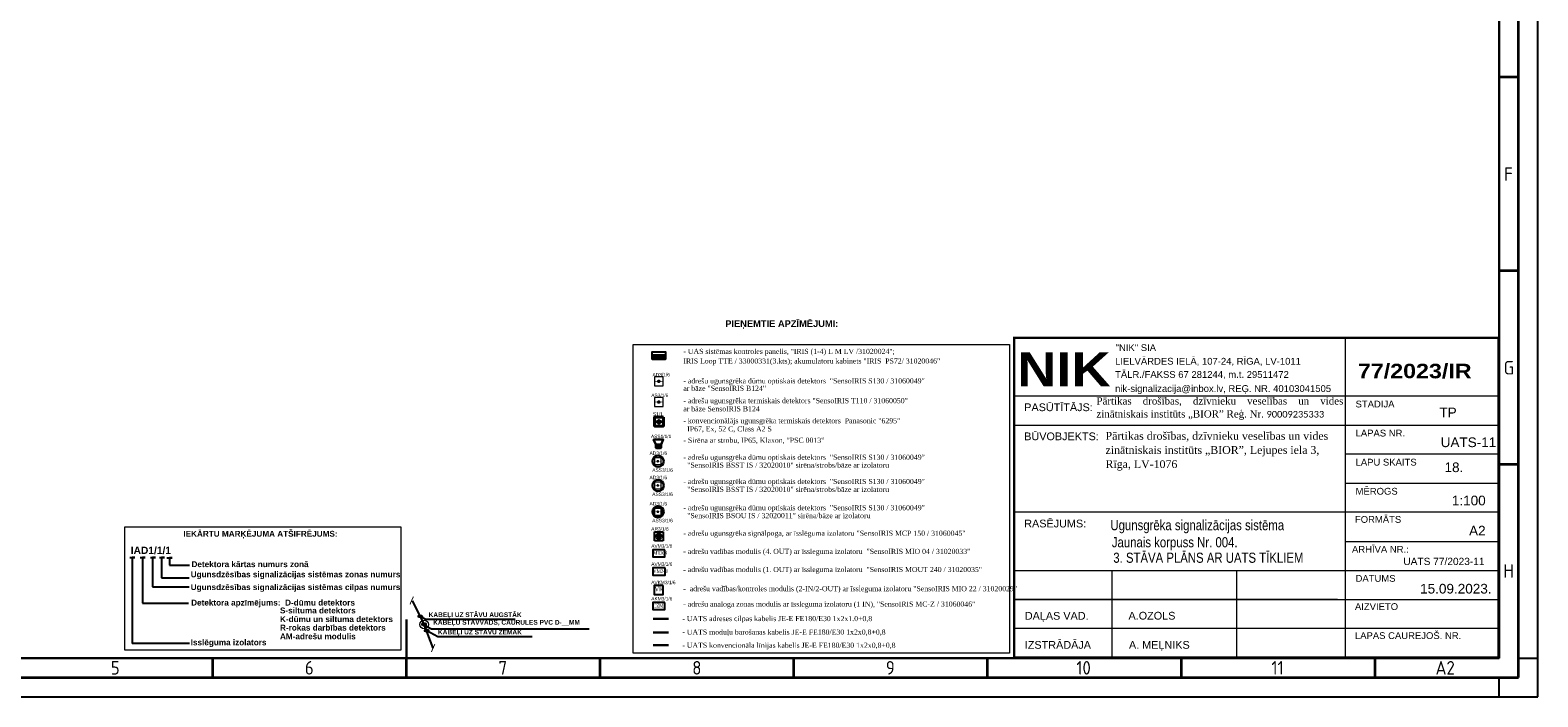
# Model space of a CAD drawing. Header units: millimetres. Extents: x -197461 to 862495, y -970068 to 63888.
# Tile 37 of 205: x -111030 to -58238, y -660321 to -636959. Entities that reach past the tile are written whole.
import ezdxf

# ---------------------------------------------------------------- set-up
doc = ezdxf.new("R2010")
doc.units = ezdxf.units.MM
doc.linetypes.add('KL', pattern=[4, 2, -2])
doc.layers.get('0').update_dxf_attribs({"linetype": 'CONTINUOUS'})
for name, color, linetype, lineweight in [('00_rāmis', 7, 'CONTINUOUS', 18), ('00_text_rakstlaukums', 7, 'CONTINUOUS', 18), ('00_tieva', 7, 'CONTINUOUS', 15), ('Hatch', 7, 'CONTINUOUS', 0), ('Karlis_UAS_black', 7, 'CONTINUOUS', 30), ('Titlebox', 7, 'CONTINUOUS', 9)]:
    doc.layers.add(name, color=color, linetype=linetype, lineweight=lineweight)
for name, color, linetype in [('PDF_Geometry', 7, 'CONTINUOUS'), ('Rasējuma lapa', 7, 'CONTINUOUS'), ('UAS', 240, 'CONTINUOUS')]:
    doc.layers.add(name, color=color, linetype=linetype)
doc.styles.add('ARIAL', font='arialbd.ttf')
doc.styles.add('Arial_baltic', font='arial.ttf')
doc.styles.add('Bold', font='ariblk.ttf', dxfattribs={"height": 60})
doc.styles.add('Calibri', font='calibri.ttf')
doc.styles.add('ISO', font='iso')
doc.styles.add('Karlis_times', font='times.ttf', dxfattribs={"height": 2.2})
doc.styles.add('saurais70', font='arial.ttf', dxfattribs={"width": 0.7, "height": 250})

# ---------------------------------------------------------------- blocks, each defined once
blk = doc.blocks.new('A2_L')
at = {"layer": 'Rasējuma lapa'}
for p, q in [((0, 0), (0, 420)), ((-5, 10), (0, 10)), ((-10, 0), (-10, 5)), ((-594, 0), (0, 0))]:
    blk.add_line(p, q, dxfattribs=at)
at = {"layer": 'Rasējuma lapa', "lineweight": 35}
for p, q in [((-5, 5), (-5, 415)), ((-5, 160), (-10, 160)), ((-5, 110), (-10, 110)), ((-5, 60), (-10, 60)), ((-342, 5), (-342, 10)), ((-292, 5), (-292, 10)), ((-242, 5), (-242, 10)), ((-192, 5), (-192, 10)), ((-142, 5), (-142, 10)), ((-92, 5), (-92, 10)), ((-42, 5), (-42, 10)), ((-579, 5), (-5, 5))]:
    blk.add_line(p, q, dxfattribs=at)
at = {"layer": 'Rasējuma lapa', "lineweight": 30}
for p, q in [((-10, 10), (-10, 410)), ((-292, 20), (-292, 10)), ((-574, 10), (-10, 10))]:
    blk.add_line(p, q, dxfattribs=at)
at = {"layer": 'Rasējuma lapa', "style": 'ISO'}
for s, p in [('F', (-8.72, 133.25)), ('G', (-8.81, 83.25)), ('H', (-8.9, 30.75)), ('5', (-368.3, 5.75)), ('6', (-318.21, 5.75)), ('7', (-268.23, 5.75)), ('8', (-218.23, 5.75)), ('9', (-168.28, 5.75)), ('10', (-119.1, 5.75)), ('11', (-68.75, 5.75)), ('A2', (-26.41, 5.75))]:
    blk.add_text(s, height=3.5, dxfattribs=at).set_placement(p)
blk = doc.blocks.new('*U1293')
at = {"layer": 'Rasējuma lapa'}
blk.add_blockref('A2_L', (0, 0), dxfattribs=at)
blk = doc.blocks.new('AD-proj')
at = {"lineweight": 5}
blk.add_lwpolyline([(-250, -250), (250, -250), (250, 250), (-250, 250)], close=True, dxfattribs=at)
at = {"const_width": 30}
blk.add_lwpolyline([(-200, 0), (200, 0)], dxfattribs=at)
at = {"const_width": 100}
blk.add_lwpolyline([(-50, 0, 1), (50, 0, 1)], format="xyb", close=True, dxfattribs=at)
blk = doc.blocks.new('AP')
blk.add_hatch(color=256).paths.add_polyline_path([(150, 0, 1), (-150, 0, 1)])
for p, q in [((-250, 250), (250, 250)), ((-250, -250), (-250, 250)), ((250, 250), (250, -250)), ((250, -250), (-250, -250))]:
    blk.add_line(p, q)
blk.add_circle((0, 0), 150)
blk = doc.blocks.new('_ArchTick')
at = {"color": 0, "linetype": 'ByBlock', "const_width": 0.15}
blk.add_lwpolyline([(-0.5, -0.5), (0.5, 0.5)], dxfattribs=at)

msp = doc.modelspace()

# ---------------------------------------------------------------- hatches: boundary and pattern name
at = {"layer": 'Hatch', "lineweight": 35, "ltscale": 14}
h = msp.add_hatch(dxfattribs=at)
h.set_pattern_fill('ANGLE', color=5, scale=0.651455)
h.set_pattern_definition([(0, (-3431466.2893, 3697514.307), (0, 4.550412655), [3.3093910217, -1.241021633]), (90, (-3431466.2893, 3697514.307), (-4.550412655, 3e-16), [3.3093910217, -1.241021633])])
h.paths.add_polyline_path([(-88962.1743, -650681.80959, 1), (-89063.73939, -650681.80959, 1)])
at = {"layer": 'UAS', "linetype": 'Continuous', "lineweight": 25}
msp.add_hatch(color=1, dxfattribs=at).paths.add_polyline_path([(-89250.76393, -648348.02262), (-89250.76393, -648487.04961), (-88781.79774, -648487.04961), (-88781.79774, -648348.02262)])
at = {"layer": 'UAS', "linetype": 'ByBlock', "lineweight": 35, "ltscale": 10}
h = msp.add_hatch(dxfattribs=at)
h.set_pattern_fill('ANGLE', color=1, scale=0.920742)
h.set_pattern_definition([(0, (-125074.551, -1370875.3045), (0, 6.43138418), [4.67737031, -1.75401387]), (90, (-125074.551, -1370875.3045), (-6.43138418, 4e-16), [4.67737031, -1.75401387])])
h.paths.add_polyline_path([(-89115.70415, -651598.10289), (-88934.84791, -651598.10289), (-88934.84791, -651478.78467), (-89115.70415, -651478.78467)])
at = {"layer": 'UAS', "true_color": 0xc7c8ca}
h = msp.add_hatch(color=9, dxfattribs=at)
h.dxf.hatch_style = 1
h.paths.add_polyline_path([(-88845.07673, -653833.9931, 1), (-89241.13678, -653833.9931, 1)])
h.paths.add_polyline_path([(-88934.23014, -653951.75052), (-89170.82082, -653951.75052), (-89170.82082, -653715.15985), (-88934.23014, -653715.15985)], flags=16)
h.paths.add_polyline_path([(-89028.86641, -653833.45518, -1), (-89076.18455, -653833.45518, -1)], flags=0)
at = {"layer": 'UAS'}
h = msp.add_hatch(color=1, dxfattribs=at)
h.paths.add_polyline_path([(-97236.26557, -657787.18307), (-97269.80594, -657719.15275, 0.2855923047), (-97312.11464, -657787.18307, 0.5262828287), (-97209.04879, -657857.98087)])
h.paths.add_polyline_path([(-97236.96858, -657785.75716), (-97236.83989, -657785.68911), (-97209.04879, -657857.98087, 0.3103731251), (-97160.4165, -657787.18307, 0.5557031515), (-97269.80594, -657719.15275)])

# ---------------------------------------------------------------- linework, layer by layer
at = {"layer": '00_rāmis'}
for p, q in [((-59618.80658, -647743.77239), (-76577.89801, -647743.77233)), ((-59618.80343, -647743.77239), (-76577.89486, -647743.77233))]:
    msp.add_line(p, q, dxfattribs=at)
at = {"layer": '00_rāmis', "const_width": 84.79564}
msp.add_lwpolyline([(-76577.90535, -658940.84), (-59618.80343, -658940.84), (-59618.80343, -647743.77239), (-76577.90535, -647743.77239)], close=True, dxfattribs=at)
at = {"layer": '00_tieva'}
for p, q in [((-64977.46606, -658940.84228), (-64977.46606, -647743.77233)), ((-59618.80658, -649779.6919), (-76577.89676, -649779.6762)), ((-64977.47527, -658940.84228), (-64977.47527, -649779.6919)), ((-76577.89772, -650798.35989), (-59618.81579, -650798.35989)), ((-59618.80658, -651816.73668), (-64977.47527, -651816.73666)), ((-64977.47527, -652835.40962), (-59618.81579, -652835.40962)), ((-59618.80658, -653852.65619), (-76577.90138, -653852.65614)), ((-64977.47527, -654871.32913), (-59618.81579, -654871.32913)), ((-76577.90282, -655888.57565), (-59618.80658, -655888.57571)), ((-76577.90282, -655888.57565), (-59618.80658, -655888.57571)), ((-73146.25541, -658940.84068), (-73146.25541, -655888.57565)), ((-68783.10934, -658940.8418), (-68783.10934, -655888.57565)), ((-65247.85072, -656906.1075), (-76577.9036, -656906.1075)), ((-76577.90282, -656906.1075), (-59618.80658, -656906.10755)), ((-65247.85072, -656906.1075), (-76442.22596, -656906.1075)), ((-65247.85072, -657923.63935), (-76577.9036, -657923.63935)), ((-59618.80658, -657923.6394), (-76442.22596, -657923.63935))]:
    msp.add_line(p, q, dxfattribs=at)
at = {"layer": 'Karlis_UAS_black', "color": 5, "lineweight": 40, "ltscale": 0.2}
msp.add_lwpolyline([(-88854.71531, -650519.79644), (-89167.41367, -650519.85102), (-89167.35909, -650832.54938), (-88854.66073, -650832.54938)], close=True, dxfattribs=at)
at = {"layer": 'PDF_Geometry', "lineweight": 9}
msp.add_lwpolyline([(-76228.54176, -647724.96373), (-59616.06858, -647724.96373)], dxfattribs=at)
at = {"layer": 'UAS', "color": 5, "lineweight": 35, "ltscale": 14}
msp.add_line((-89112.94339, -650677.89763), (-88902.56199, -650677.89763), dxfattribs=at)
at = {"layer": 'UAS', "linetype": 'Continuous'}
for p, q in [((-107534.83182, -655438.55414), (-107359.87921, -655438.55414)), ((-107359.87921, -655438.55414), (-107457.07476, -655438.55414)), ((-107457.07476, -655438.55414), (-107457.07476, -658448.45751)), ((-107171.76186, -655438.55414), (-106996.80924, -655438.55414)), ((-106996.80924, -655438.55414), (-107094.00479, -655438.55414)), ((-107094.00479, -655438.55414), (-107094.00479, -657042.27739)), ((-106821.21188, -655438.55414), (-106646.25927, -655438.55414)), ((-106646.25927, -655438.55414), (-106743.45482, -655438.55414)), ((-106743.45482, -655438.55414), (-106743.45482, -656466.7674)), ((-106503.70499, -655438.55414), (-106328.75237, -655438.55414)), ((-106328.75237, -655438.55414), (-106425.94792, -655438.55414)), ((-106425.94792, -655438.55414), (-106425.94792, -656149.72375)), ((-106243.33871, -655443.96456), (-106055.42711, -655443.96456)), ((-106152.62266, -655443.96456), (-106152.62266, -655709.43346)), ((-106055.42711, -655443.96456), (-106152.62266, -655443.96456)), ((-106425.94792, -656149.72375), (-105459.29483, -656149.72375)), ((-106152.62266, -655709.43346), (-105452.81429, -655709.43346)), ((-106743.45482, -656466.7674), (-105459.29483, -656466.7674))]:
    msp.add_line(p, q, dxfattribs=at)
at = {"layer": 'UAS', "color": 1, "lineweight": 25}
for p, q in [((-107098.68654, -657041.7268), (-105490.03399, -657041.7268)), ((-105446.37969, -658448.45751), (-107454.69138, -658448.45751))]:
    msp.add_line(p, q, dxfattribs=at)
at = {"layer": 'UAS', "color": 1, "lineweight": 30}
msp.add_line((-88675.12001, -657584.57219), (-89217.63724, -657584.57219), dxfattribs=at)
at = {"layer": 'UAS', "color": 104, "lineweight": 30}
msp.add_line((-88675.12001, -658069.29474), (-89217.63724, -658069.29474), dxfattribs=at)
at = {"layer": 'UAS', "color": 5, "lineweight": 30}
msp.add_line((-88675.12001, -658509.51904), (-89217.63724, -658509.51904), dxfattribs=at)
at = {"layer": 'UAS', "color": 7, "lineweight": 13}
for points in [[(-89920.73625, -647968.89499), (-76743.66592, -647968.89499), (-76743.66592, -658794.33476), (-89920.73625, -658794.33476)], [(-107711.47316, -654359.97306), (-98050.87291, -654359.97306), (-98050.87291, -658679.21134), (-107711.47316, -658679.21134)]]:
    msp.add_lwpolyline(points, close=True, dxfattribs=at)
at = {"layer": 'UAS', "color": 1, "linetype": 'Continuous', "lineweight": 25}
for points in [[(-88781.0654, -648487.32906), (-89250.76393, -648487.32906), (-89250.76393, -648228.13475), (-88781.0654, -648228.13475)], [(-89250.99474, -648487.04961), (-88781.79774, -648487.04961), (-88781.79774, -648348.02262), (-89250.99474, -648348.02262)]]:
    msp.add_lwpolyline(points, close=True, dxfattribs=at)
at = {"layer": 'UAS', "color": 1, "lineweight": 30}
for points in [[(-88931.23074, -651478.78467), (-89115.70415, -651478.78467), (-89202.51511, -651305.23126), (-88862.50559, -651305.23126)], [(-89115.70415, -651478.78467), (-88934.84791, -651478.78467), (-88934.84791, -651598.10289), (-89115.70415, -651598.10289)]]:
    msp.add_lwpolyline(points, close=True, dxfattribs=at)
at = {"layer": 'UAS', "color": 1, "ltscale": 0.2}
for points in [[(-88810.86506, -655166.23529), (-89231.24225, -655166.27868), (-89231.19886, -655414.87907), (-88810.82167, -655414.87907)], [(-88793.80021, -655801.89273), (-89231.24225, -655801.93612), (-89231.19886, -656050.53651), (-88793.75682, -656050.53651)], [(-88867.51555, -656418.80525), (-89178.26603, -656418.85949), (-89178.2118, -656729.60997), (-88867.46131, -656729.60998)], [(-88810.86506, -657012.84679), (-89231.24225, -657012.89017), (-89231.19886, -657261.49056), (-88810.82167, -657261.49057)]]:
    msp.add_lwpolyline(points, close=True, dxfattribs=at)
at = {"layer": 'UAS', "color": 7, "extrusion": (0, 0, -1)}
for points in [[(97648.79855, -656950.43775), (97236.26557, -657787.18307), (97236.20576, -657787.15144)], [(96920.13578, -658609.51735), (97236.83989, -657785.68911), (97236.78008, -657785.65747)]]:
    msp.add_lwpolyline(points, dxfattribs=at)
at = {"layer": 'UAS', "color": 7, "lineweight": 25}
for points in [[(-97344.74774, -657501.70916), (-97170.85134, -657597.58952), (-94043.29041, -657597.58952)], [(-97229.85351, -657803.86247), (-96978.5584, -657931.25196), (-91450.55286, -657931.25196)], [(-97139.90463, -657997.58377), (-96749.27717, -658206.13712), (-93451.06306, -658206.13712)]]:
    msp.add_lwpolyline(points, dxfattribs=at)
at = {"layer": 'UAS', "color": 5, "lineweight": 35, "ltscale": 14}
msp.add_circle((-89012.95685, -650681.80959), 50.78254, dxfattribs=at)
at = {"layer": 'UAS', "color": 1, "lineweight": 30}
for centre in [(-89043.10676, -652064.92134), (-89043.10676, -652913.90858), (-89043.10676, -653833.9931)]:
    msp.add_circle(centre, 198.03002, dxfattribs=at)
at = {"layer": 'UAS', "color": 1, "linetype": 'ByBlock', "lineweight": 18, "ltscale": 50}
msp.add_circle((-97236.20576, -657787.15144), 152.34701, dxfattribs=at)
at = {"layer": 'UAS', "color": 1, "linetype": 'KL', "lineweight": 18, "ltscale": 50}
msp.add_circle((-97236.26557, -657787.18307), 75.84907, dxfattribs=at)
at = {"layer": 'UAS', "color": 7, "lineweight": 25}
for centre in [(-97372.08895, -657499.52246), (-97150.08082, -657995.39707)]:
    msp.add_ellipse(centre, major_axis=(77.32966, 0), ratio=0.2800799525, start_param=2.2696747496, end_param=7.6491854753, dxfattribs=at)

# ---------------------------------------------------------------- block references
at = {"layer": 'Rasējuma lapa', "xscale": 135.6730224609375, "yscale": 135.6730224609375, "zscale": 135.6730224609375}
msp.add_blockref('*U1293', (-58237.88142, -660320.55735), dxfattribs=at)
at = {"layer": 'UAS'}
for p, xscale, yscale, zscale in [((-89017.31706, -649264.36507), 0.6215009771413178, 0.6215009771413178, 0.6215009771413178), ((-89017.31706, -649990.56173), 0.6215009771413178, 0.6215009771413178, 0.6215009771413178), ((-89052.52548, -652064.38343), 0.473181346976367, 0.473181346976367, 0.473181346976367), ((-89052.52548, -652913.37066), 0.473181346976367, 0.473181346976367, 0.473181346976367), ((-89052.52548, -653833.45518), 0.473181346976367, 0.473181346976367, 0.473181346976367)]:
    msp.add_blockref('AD-proj', p, dxfattribs=dict(at, xscale=xscale, yscale=yscale, zscale=zscale))
at = {"layer": 'UAS', "color": 1, "xscale": 0.6215009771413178, "yscale": 0.6215009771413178, "zscale": 0.6215009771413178}
msp.add_blockref('AP', (-89017.31706, -654695.4786), dxfattribs=at)
at = {"layer": 'UAS', "color": 7, "extrusion": (0, 0, -1), "xscale": 215.6250000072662, "yscale": 215.6250000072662, "zscale": 215.6250000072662, "rotation": 248.9717531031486}
for p in [(97669.78642, -656943.54003), (96920.13578, -658609.51735)]:
    msp.add_blockref('_ArchTick', p, dxfattribs=at)

# ---------------------------------------------------------------- texts
at = {"layer": '00_rāmis', "color": 5, "style": 'Bold'}
msp.add_text('NIK', height=1187.138947, dxfattribs=at).set_placement((-76467.9119, -649436.19656))
at = {"layer": '00_rāmis'}
for s, height, style, p in [('"NIK" SIA', 237.444202, 'Arial_baltic', (-73022.25314, -648203.20771)), ('LIELVĀRDES IELĀ, 107-24, RĪGA, LV-1011', 237.4442015, 'Arial_baltic', (-73040.76773, -648679.77411)), ('77/2023/IR', 508.773834, 'Bold', (-64539.18711, -649157.78415)), ('TĀLR./FAKSS 67 281244, m.t. 29511472', 237.4442015, 'Arial_baltic', (-73040.76773, -649143.75988)), ('nik-signalizacija@inbox.lv, REĢ. NR. 40103041505', 237.4442015, 'Arial_baltic', (-73040.76773, -649636.98648)), ('PASŪTĪTĀJS:', 271.3460449, 'Arial_baltic', (-76222.50141, -650309.50349)), ('PASŪTĪTĀJS:', 271.3460449, 'Arial_baltic', (-76222.4922, -650309.50349)), ('STADIJA', 237.444202, 'Arial_baltic', (-64620.12407, -650179.70705)), ('TP', 338.3346, 'Arial_baltic', (-61683.89374, -650524.17751)), ('BŪVOBJEKTS:', 271.3460449, 'Arial_baltic', (-76222.49118, -651327.87532)), ('LAPAS NR.', 237.444202, 'Arial_baltic', (-64620.12407, -651197.2389)), ('UATS-11. ', 338.3346, 'Arial_baltic', (-61638.89374, -651569.41536)), ('LAPU SKAITS', 237.4442015, 'Arial_baltic', (-64620.12407, -652216.75678)), ('18.', 338.3346, 'Arial_baltic', (-61504.78851, -652444.82644)), ('MĒROGS', 237.444202, 'Arial_baltic', (-64620.12407, -653234.5739)), ('1:100', 339.182556, 'Arial_baltic', (-61249.41725, -653609.61571)), ('RASĒJUMS:', 271.346045, 'Arial_baltic', (-76222.50105, -654383.03833)), ('FORMĀTS', 237.444202, 'Arial_baltic', (-64642.75673, -654221.5342)), ('A2', 339.182556, 'Arial_baltic', (-60646.25416, -654666.32107)), ('ARHĪVA NR.:', 237.4442015, 'Arial_baltic', (-64746.28039, -655270.03731)), ('UATS 77/2023-11', 254.3869171, 'Arial_baltic', (-62947.89852, -655701.14571)), ('DATUMS', 237.444202, 'Arial_baltic', (-64620.12313, -656287.83755)), ('15.09.2023.', 339.1825562, 'Arial_baltic', (-62360.29894, -656700.09201)), ('AIZVIETO', 237.444202, 'Arial_baltic', (-64642.59309, -657275.74348)), ('DAĻAS VAD.', 271.346045, 'Arial_baltic', (-76201.64383, -657617.47418)), ('A.OZOLS', 271.346045, 'Arial_baltic', (-72571.5422, -657612.74426)), ('IZSTRĀDĀJA', 271.346045, 'Arial_baltic', (-76201.64383, -658635.00602)), ('A. MEĻNIKS', 271.346045, 'Arial_baltic', (-72554.87915, -658635.00669)), ('LAPAS CAUREJOŠ. NR.', 237.4442015, 'Arial_baltic', (-64642.59366, -658293.43371))]:
    msp.add_text(s, height=height, dxfattribs=dict(at, style=style)).set_placement(p)
at = {"layer": '00_text_rakstlaukums', "style": 'Arial_baltic', "width": 0.8}
for s, p in [('Ugunsgrēka signalizācijas sistēma', (-73203.89374, -654480.55695)), ('Jaunais korpuss Nr. 004.', (-73153.89374, -655080.55695)), ('3. STĀVA PLĀNS AR UATS TĪKLIEM', (-73103.19032, -655622.96042))]:
    msp.add_text(s, height=356.141684, dxfattribs=at).set_placement(p)
at = {"layer": 'Titlebox', "attachment_point": 1, "style": 'Calibri'}
for s, insert, char_height, width in [('\\pxa0.66667,sm1.07917,qj;{\\fTimes New Roman|b0|i0|c186|p18;Pārtikas drošības, dzīvnieku veselības un vides zinātniskais institūts „BIOR” Reģ. Nr. \\fCalibri|b0|i0|c0|p34;\\H0.91667x;90009235333}', (-73693.34307, -649824.99355), 253.125, 8617.8480245), ('\\pxa0.66667,sm1.07917;{\\fTimes New Roman|b0|i0|c186|p18;\\H0.91667x;Pārtikas drošības, dzīvnieku veselības un vides zinātniskais institūts „BIOR”, \\fTimes New Roman|b0|i0|c0|p18;Lejupes iela 3, \\fTimes New Roman|b0|i0|c186|p18;\\PRīga, \\fTimes New Roman|b0|i0|c0|p18;LV-1076\\fCalibri|b0|i0|c0|p34;\\P\\pa0.25,s*,ql;\\fTimes New Roman|b0|i0|c0|p18; }', (-73375.60998, -651037.66903), 300, 8475.0517374)]:
    msp.add_mtext(s, dxfattribs=dict(at, insert=insert, char_height=char_height, width=width))
at = {"layer": 'UAS', "color": 251, "style": 'ARIAL'}
msp.add_text('PIEŅEMTIE APZĪMĒJUMI:', height=233.0628662, dxfattribs=at).set_placement((-86691.80635, -647360.19551))
at = {"layer": 'UAS', "color": 7, "style": 'Karlis_times'}
for s, height, p in [('- UAS sistēmas kontroles panelis, "IRIS (1-4) L M LV /31020024";', 178.6815308, (-88157.99522, -648304.83247)), ('IRIS Loop TTE / 33000331(3.kts); akumulatoru kabinets "IRIS  PS72/ 31020046"', 178.6815308, (-88157.99522, -648641.03358)), ('- adrešu ugunsgrēka dūmu optiskais detektors  "SensoIRIS S130 / 31060049"', 178.6815308, (-88160.02294, -649338.01225)), ('- adrešu ugunsgrēka termiskais detektors "SensoIRIS T110 / 31060050"', 178.6815308, (-88160.02294, -650031.05141)), ('ar bāze "SensoIRIS B124"', 178.6815308, (-88160.02294, -649598.3521)), ('ar bāze SensoIRIS B124', 178.6815308, (-88160.02294, -650317.63442)), ('- konvencionālājs ugunsgrēka termiskais detektors  Panasonic "6295"', 178.6815308, (-88160.02294, -650734.05141)), ('  IP67, Ex, 52 C, Class A2 S', 178.6815308, (-88160.02294, -651020.63442)), ('- Sirēna ar strobu, IP65, Klaxon, "PSC 0013"', 178.6815308, (-88157.40707, -651418.83191)), ('- adrešu ugunsgrēka dūmu optiskais detektors  "SensoIRIS S130 / 31060049"', 178.6815308, (-88157.40707, -652013.1923)), ('  "SensoIRIS BSST IS / 32020010" sirēna/strobs/bāze ar izolatoru', 178.6815308, (-88157.40707, -652290.15155)), ('- adrešu ugunsgrēka dūmu optiskais detektors  "SensoIRIS S130 / 31060049"', 178.6815308, (-88157.40707, -652862.17953)), ('  "SensoIRIS BSST IS / 32020010" sirēna/strobs/bāze ar izolatoru', 178.6815308, (-88157.40707, -653139.13878)), ('- adrešu ugunsgrēka dūmu optiskais detektors  "SensoIRIS S130 / 31060049"', 178.6815308, (-88157.40707, -653782.26406)), ('  "SensoIRIS BSOU IS / 32020011" sirēna/bāze ar izolatoru', 178.6815308, (-88157.40707, -654059.22331)), ('- adrešu ugunsgrēka signālpoga, ar īsslēguma izolatoru "SensoIRIS MCP 150 / 31060045"', 178.6815308, (-88157.40707, -654675.85514)), ('- adrešu vadības modulis (4. OUT) ar īssleguma izolatoru  "SensoIRIS MIO 04 / 31020033"', 178.6815308, (-88162.89944, -655312.18448)), ('- adrešu vadības modulis (1. OUT) ar īssleguma izolatoru  "SensoIRIS MOUT 240 / 31020035"', 178.6815308, (-88162.89944, -655947.84192)), ('-  adrešu vadības/kontroles modulis (2-IN/2-OUT) ar īssleguma izolatoru "SensoIRIS MIO 22 / 31020029"', 178.68153076, (-88162.89944, -656618.42389)), ('- adrešu analoga zonas modulis ar īssleguma izolatoru (1 IN), "SensoIRIS MC-Z / 31060046"', 178.6815308, (-88162.89944, -657158.79597)), ('- UATS adreses cilpas kabelis JE-E FE180/E30 1x2x1.0+0,8 ', 178.6815308, (-88194.68647, -657666.85706)), ('- UATS moduļu barošanas kabelis JE-E FE180/E30 1x2x0,8+0,8 ', 178.6815308, (-88194.68647, -658138.85252)), ('- UATS konvencionāla līnijas kabelis JE-E FE180/E30 1x2x0,8+0,8 ', 178.6815308, (-88194.68647, -658601.64446))]:
    msp.add_text(s, height=height, dxfattribs=at).set_placement(p)
at = {"layer": 'UAS', "color": 1}
for s, height, style, width, p in [('AD3/1/6', 120.52951, 'saurais70', 0.8, (-89237.99311, -649093.64004)), ('AS3/1/6', 120.52951, 'saurais70', 0.8, (-89281.77888, -649815.988)), ('ASS1/1/1', 120.52951, 'saurais70', 0.8, (-89292.60734, -651255.49637)), ('AD3/1/6', 122.353931, 'saurais70', 0.8, (-89342.94401, -651845.48602)), ('ASS3/1/6', 122.353931, 'saurais70', 0.8, (-89248.66999, -652434.35666)), ('AD3/1/6', 122.353931, 'saurais70', 0.8, (-89342.94401, -652694.47326)), ('AD3/1/6', 122.353931, 'saurais70', 0.8, (-89342.94401, -653614.55778)), ('ASS3/1/6', 122.353931, 'saurais70', 0.8, (-89248.66999, -653283.34389)), ('ASS3/1/6', 122.353931, 'saurais70', 0.8, (-89248.66999, -654203.42841)), ('AR3/1/6', 120.52951, 'saurais70', 0.8, (-89281.77888, -654495.24088)), ('AVM3/1/6', 120.52951, 'saurais70', 0.8, (-89281.77888, -655094.63008)), ('AVM3/1/6', 120.52951, 'saurais70', 0.8, (-89281.77888, -655730.28753)), ('MIO04', 130.515205, 'Karlis_times', 0.7, (-89215.7822, -655343.54466)), ('VM240', 130.515205, 'Karlis_times', 0.7, (-89215.7822, -655979.2021)), ('AVKM3/1/6', 120.52951, 'saurais70', 0.8, (-89281.77888, -656371.78322)), ('VK', 163.144006, 'Karlis_times', 0.7, (-89158.94098, -656627.31517)), ('AKM3/1/6', 120.52951, 'saurais70', 0.8, (-89281.77888, -656941.24158)), ('CZM', 130.515205, 'Karlis_times', 0.7, (-89215.7822, -657190.15615))]:
    msp.add_text(s, height=height, dxfattribs=dict(at, style=style, width=width)).set_placement(p)
at = {"layer": 'UAS', "color": 5, "style": 'saurais70', "width": 0.8}
msp.add_text('S1/1', height=120.52951, dxfattribs=at).set_placement((-89218.99311, -650470.64004))
at = {"layer": 'UAS', "color": 18, "true_color": 0x000000, "style": 'ARIAL'}
for s, p in [('IEKĀRTU MARĶĒJUMA ATŠIFRĒJUMS:', (-105664.72023, -654708.28385)), ('Detektora kārtas numurs zonā', (-105379.66395, -655774.92615)), ('Ugunsdzēsības signalizācijas sistēmas zonas numurs', (-105407.97196, -656131.24053)), ('Ugunsdzēsības signalizācijas sistēmas cilpas numurs', (-105407.97196, -656577.2929)), ('Detektora apzīmējums:  D-dūmu detektors', (-105392.06071, -657120.80871)), ('S-siltuma detektors', (-102281.45877, -657395.0306)), ('K-dūmu un siltuma detektors', (-102281.45877, -657700.00464)), ('R-rokas darbības detektors', (-102281.45877, -657997.33882)), ('Isslēguma izolators', (-105407.97196, -658513.24301)), ('AM-adrešu modulis', (-102281.45877, -658302.4987))]:
    msp.add_text(s, height=204.675293, dxfattribs=at).set_placement(p)
at = {"layer": 'UAS', "style": 'ARIAL'}
msp.add_text('IAD1/1/1', height=255.844116, dxfattribs=at).set_placement((-107507.33355, -655313.5666))
at = {"layer": 'UAS', "color": 7, "char_height": 163.875, "attachment_point": 1, "style": 'ARIAL'}
for s, insert, width in [('{\\fArial|b1|i0|c186|p34;KABEĻI UZ STĀVU AUGSTĀK}', (-97076.58086, -657359.94073), 5781.5885864), ('{\\fArial|b1|i0|c186|p34;KABEĻU STĀVVADS, CAURULES PVC D-__MM}', (-96918.76548, -657627.04552), 5769.7936603), ('{\\fArial|b1|i0|c186|p34;KABEĻI UZ STĀVU ZEMĀK}', (-96749.27717, -657969.16939), 5921.019105)]:
    msp.add_mtext(s, dxfattribs=dict(at, insert=insert, width=width))

doc.saveas('drawing.dxf')
